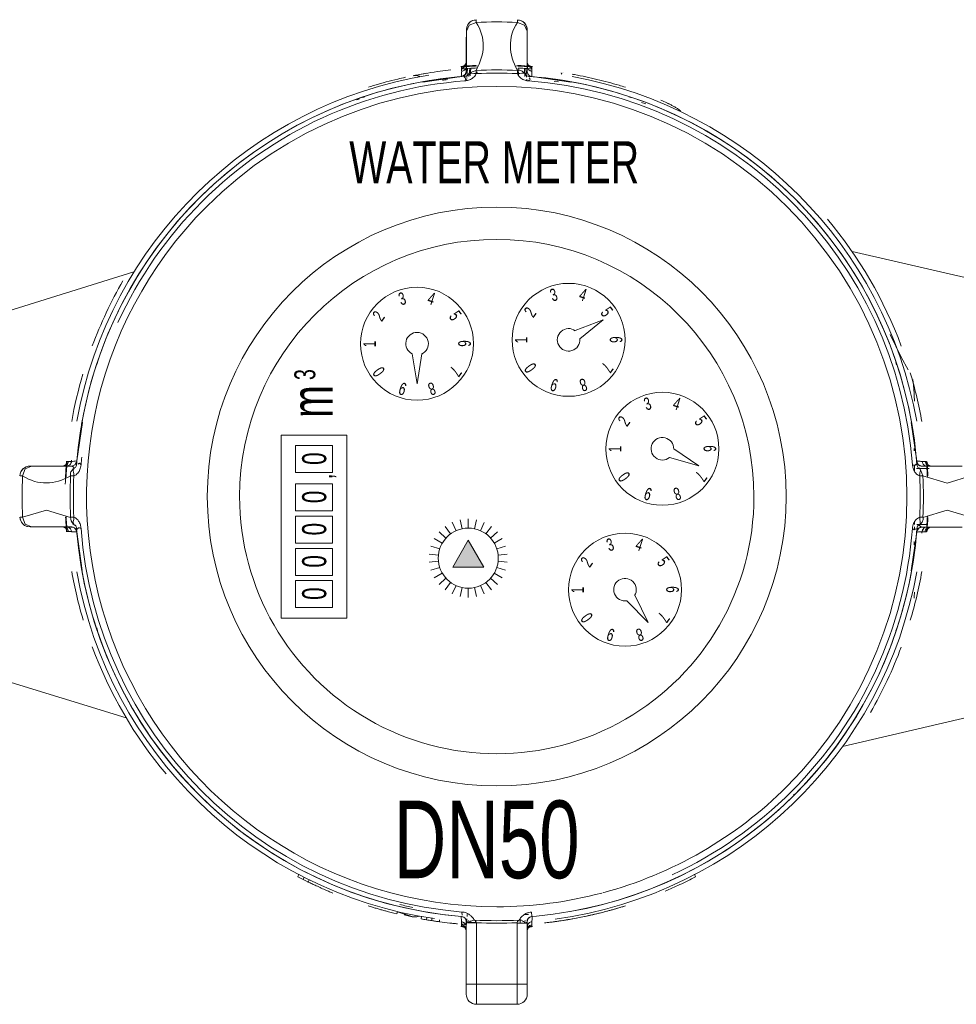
# Model space of a CAD drawing. Header units: millimetres. Extents: x 2339 to 23224, y 1509 to 18979.
# Tile 100 of 124: x 18604 to 18778, y 10614 to 10797. Entities that reach past the tile are written whole.
import ezdxf

# ---------------------------------------------------------------- set-up
doc = ezdxf.new("R2010")
doc.units = ezdxf.units.MM
doc.set_wipeout_variables(frame=1)
doc.layers.get('0').update_dxf_attribs({"lineweight": 0})
doc.styles.add('DISOCP', font='disocp.shx', dxfattribs={"width": 0.6})

# ---------------------------------------------------------------- blocks, each defined once
blk = doc.blocks.new('*U406')
blk.add_line((0, -0.453), (0, 0.453))
blk = doc.blocks.new('*U405')
at = {"lineweight": -2}
for p, rotation in [((-4.19, -2.953), 24), ((-3.512, -2.733), 12.00000000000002), ((-2.094, -2.733), 348.0000000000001), ((-1.417, -2.953), 336.0000000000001), ((-5.336, -3.786), 48.00000000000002), ((-4.807, -3.309), 36), ((-0.799, -3.309), 324.0000000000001), ((-0.27, -3.786), 312), ((-5.755, -4.363), 60.00000000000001), ((0.149, -4.363), 300.0000000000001), ((-6.193, -5.711), 84.00000000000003), ((-6.045, -5.014), 72), ((0.439, -5.014), 288), ((0.587, -5.711), 276.0000000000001), ((-6.193, -6.424), 96), ((0.587, -6.424), 264), ((-6.045, -7.121), 108), ((-5.755, -7.772), 120), ((0.149, -7.772), 240), ((0.439, -7.121), 252.0000000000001), ((-5.336, -8.348), 132), ((-4.807, -8.825), 144), ((-0.799, -8.825), 216), ((-0.27, -8.348), 228.0000000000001), ((-4.19, -9.182), 156), ((-3.512, -9.402), 168.0000000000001), ((-2.803, -9.476), 180), ((-2.094, -9.402), 192), ((-1.417, -9.182), 204)]:
    blk.add_blockref('*U406', p, dxfattribs=dict(at, rotation=rotation))
blk.add_blockref('*U406', (-2.803, -2.658), dxfattribs=at)
blk = doc.blocks.new('*U403')
blk.add_wipeout([(2, -50), (-2, -50), (-2.707, -49.707), (-3, -49), (-3, -42.696), (-3.99, -42.061), (-9.114, -41.192), (-11.061, -40.777), (-12.31, -40.417), (-16.224, -39.011), (-19.641, -37.575), (-21.051, -36.363), (-23.229, -35.011), (-25.932, -33.059), (-28.221, -31.129), (-30.19, -29.222), (-31.394, -27.925), (-32.557, -27.318), (-36.483, -21.8), (-61.485, -14.15), (-62.754, -14.055), (-63.805, -14.729), (-64.211, -15.901), (-64.213, -16.746), (-64.873, -17.406), (-65.454, -19.893), (-67.231, -22.972), (-81.293, -22.614), (-82.863, -19.896), (-82.863, -13.678), (-106.167, -13.646), (-106.156, 13.7), (-82.867, 13.703), (-82.867, 19.896), (-81.091, 22.974), (-67.236, 22.975), (-65.459, 19.898), (-61.491, 14.146), (-35.729, 22.11), (-33.004, 26.003), (-30.184, 28.481), (-26.522, 32.588), (-23.08, 35.11), (-17.685, 38.114), (-14.325, 39.499), (-12.016, 40.505), (-7.586, 41.563), (-5.57, 41.881), (-3.526, 42.353), (-2.899, 46.355), (-2.222, 46.924), (2.232, 46.922), (2.903, 46.366), (3.527, 42.353), (8.77, 41.33), (12.661, 40.308), (16.314, 38.973), (25.674, 33.26), (29.037, 30.369), (32.557, 27.318), (34.989, 24.125), (78.083, 14.032), (79.751, 14.651), (80.465, 16.057), (80.467, 16.745), (81.127, 17.406), (81.708, 19.893), (83.485, 22.971), (97.339, 22.973), (99.117, 19.895), (99.117, 13.678), (122.425, 13.76), (122.419, -13.704), (99.121, -13.679), (99.121, -19.896), (97.345, -22.974), (83.49, -22.976), (81.713, -19.898), (81.712, -16.945), (81.189, -17.469), (80.469, -16.749), (80.429, -15.831), (79.962, -14.856), (79.218, -14.338), (78.376, -14.207), (78, -14.273), (34.044, -24.625), (32.326, -26.841), (30.29, -29.119), (28.253, -31.099), (26.172, -32.87), (23.951, -34.522), (21.921, -35.845), (19.583, -37.437), (15.46, -39.069), (11.316, -40.706), (6.687, -41.719), (3.294, -42.227), (3, -48.862), (2.707, -49.707)])
h = blk.add_hatch(color=256)
h.dxf.hatch_style = 1
h.paths.add_polyline_path([(-1.267, -6.954), (-2.803, -4.294), (-4.339, -6.954)])
for p, q in [((2.046, 46.941), (2.046, 46.952)), ((-3, 42.696), (-3, 45.25)), ((-3, 42.65), (-3, 45.25)), ((3, 45.25), (3, 42.696)), ((3, 45.25), (3, 42.65)), ((-2.868, 42.153), (-2.947, 41.249)), ((-2.868, 42.153), (-2.55, 42.173)), ((-2.659, 42.166), (-2.753, 41.347)), ((-2.659, 42.166), (-2.55, 42.173)), ((-2.55, 42.173), (-2.607, 41.43)), ((-2.042, 41.959), (-2.027, 41.645)), ((-1.945, 41.836), (-1.954, 41.647)), ((2.042, 41.959), (2.027, 41.645)), ((2.13, 41.459), (2.094, 42.198)), ((2.716, 42.163), (2.778, 41.361)), ((2.716, 42.163), (2.868, 42.153)), ((2.868, 42.153), (2.941, 41.313)), ((-8.226, 41.436), (-8.003, 41.46)), ((-8.002, 41.459), (-8.225, 41.435)), ((-7.286, 40.808), (-3.479, 41.362)), ((-2.954, 41.163), (-2.972, 40.964)), ((2.959, 41.106), (2.976, 40.919)), ((3.5, 41.361), (7.326, 40.803)), ((3.5, 41.361), (7.305, 40.805)), ((6.088, 40.84), (5.651, 40.869)), ((-13.02, 39.368), (-13.196, 39.311)), ((-13.195, 39.305), (-12.986, 39.373)), ((13.004, 39.368), (13.213, 39.3)), ((13.023, 39.366), (13.218, 39.302)), ((78, 14.273), (34.989, 24.125)), ((-61.469, 14.142), (-35.729, 22.11)), ((7.705, 16.347), (10.492, 17.404)), ((8.182, 15.52), (10.492, 17.404)), ((-8.327, 14.046), (-7.85, 11.104)), ((-7.372, 14.046), (-7.85, 11.104)), ((-39.368, 13.004), (-39.3, 13.213)), ((-39.302, 13.218), (-39.366, 13.023)), ((39.305, 13.195), (39.373, 12.986)), ((39.311, 13.196), (39.368, 13.02)), ((-40.803, 7.326), (-41.361, 3.5)), ((-41.361, 3.5), (-40.805, 7.305)), ((40.808, 7.286), (41.362, 3.479)), ((17.422, 4.713), (19.887, 3.036)), ((-45.25, 3), (-42.696, 3)), ((-42.65, 3), (-45.25, 3)), ((-41.378, 3.166), (-41.342, 3.217)), ((17.019, 3.847), (19.887, 3.036)), ((42.65, 3), (45.25, 3)), ((42.696, 3), (45.25, 3)), ((-41.959, 2.042), (-41.645, 2.027)), ((41.122, 2.757), (41.124, 2.506)), ((41.959, 2.042), (41.645, 2.027)), ((-41.959, -2.042), (-41.645, -2.027)), ((41.124, -2.509), (41.122, -2.757)), ((42.397, -2.755), (41.359, -2.757)), ((41.645, -2.027), (41.959, -2.042)), ((-42.696, -3), (-45.25, -3)), ((-42.65, -3), (-45.25, -3)), ((-40.808, -7.286), (-41.362, -3.479)), ((41.361, -3.5), (40.803, -7.327)), ((41.361, -3.5), (40.805, -7.305)), ((41.378, -3.166), (41.342, -3.217)), ((45.25, -3), (42.65, -3)), ((45.25, -3), (42.696, -3)), ((-2.803, -4.294), (-4.339, -6.954)), ((-1.267, -6.954), (-2.803, -4.294)), ((-4.339, -6.954), (-1.267, -6.954)), ((12.815, -10.267), (14.894, -12.403)), ((13.598, -9.719), (14.894, -12.403)), ((-39.305, -13.195), (-39.388, -12.941)), ((-39.383, -12.975), (-39.311, -13.196)), ((39.383, -12.959), (39.3, -13.213)), ((39.38, -12.978), (39.302, -13.218)), ((-61.462, -14.156), (-36.483, -21.8)), ((34.044, -24.625), (78.02, -14.264)), ((-35.352, -21.745), (-35.456, -21.575)), ((35.448, -21.589), (35.344, -21.759)), ((35.446, -21.605), (35.347, -21.767)), ((29.31, -29.321), (29.237, -29.394)), ((29.313, -29.331), (29.257, -29.386)), ((-19.583, -37.437), (-19.481, -37.194)), ((-19.059, -37.707), (-18.964, -37.48)), ((-18.554, -37.958), (-18.466, -37.756)), ((19.583, -37.437), (19.481, -37.194)), ((-9.842, -41.088), (-9.772, -40.874)), ((-9.778, -40.893), (-8.263, -41.387)), ((-9.114, -41.192), (-8.311, -41.375)), ((-8.311, -41.375), (-8.311, -41.358)), ((-7.427, -41.592), (-7.403, -41.34)), ((-6.902, -41.682), (-6.88, -41.442)), ((-6.399, -41.763), (-6.376, -41.541)), ((-5.642, -41.872), (-5.621, -41.69)), ((-3.389, -41.236), (-3.421, -40.914)), ((2.303, -41.995), (2.317, -41.542)), ((-3, -48), (-3, -41.995)), ((-2.313, -41.975), (-2.586, -41.971)), ((-2.005, -41.971), (-2.305, -41.975)), ((-2.08, -41.995), (-2.08, -41.711)), ((-2, -41.995), (-2, -48)), ((2, -48), (2, -41.995)), ((2, -41.995), (3, -41.995)), ((2.708, -41.958), (2.816, -41.951)), ((2.867, -41.947), (2.997, -41.925)), ((3, -48), (3, -41.925)), ((3, -41.995), (3, -48)), ((5.257, -41.922), (5.247, -41.87)), ((-3, -48), (-3, -49)), ((-2, -48), (-3, -48)), ((-2, -48), (-2, -50)), ((-2, -48), (2, -48)), ((2, -50), (2, -48)), ((2, -48), (3, -48)), ((3, -49), (3, -48)), ((-2, -50), (2, -50))]:
    blk.add_line(p, q)
at = {"flags": 128}
for points in [[(-2.046, 46.952), (-2.222, 46.924), (-2.38, 46.874), (-2.514, 46.809), (-2.723, 46.647), (-2.842, 46.491), (-2.957, 46.219), (-2.997, 45.959)], [(-2.997, 45.959), (-2.945, 46.259), (-2.816, 46.532), (-2.61, 46.747), (-2.344, 46.888), (-2.046, 46.952)], [(-2.997, 45.827), (-2.72, 46.428), (-2.04, 46.691)], [(2.04, 46.691), (2.042, 46.783), (2.044, 46.857), (2.045, 46.91)], [(2.997, 45.827), (2.72, 46.428), (2.04, 46.691)], [(2.997, 45.959), (2.977, 46.137), (2.933, 46.297), (2.873, 46.434), (2.72, 46.651), (2.568, 46.776), (2.44, 46.848), (2.232, 46.922), (2.046, 46.952)], [(2.046, 46.952), (2.344, 46.888), (2.61, 46.747), (2.816, 46.532), (2.945, 46.259), (2.997, 45.959)], [(-2.997, 45.827), (-2.997, 45.874), (-2.997, 45.911), (-2.997, 45.937), (-2.997, 45.954), (-2.997, 45.959)], [(-2.997, 45.827), (-2.997, 45.008), (-2.997, 44.218), (-2.997, 43.44), (-2.997, 42.658), (-2.997, 41.856)], [(3, 41.854), (3, 42.604), (3, 43.37), (3, 44.158), (3, 44.974), (3, 45.825)], [(-3.022, 42.676), (-3.132, 42.467), (-3.459, 42.307)], [(3.459, 42.307), (3.132, 42.467), (3.021, 42.677)], [(-3.494, 41.369), (-3.481, 41.523), (-3.47, 41.663), (-3.462, 41.775), (-3.456, 41.85), (-3.453, 41.881)], [(-3.459, 42.307), (-3.459, 42.274), (-3.459, 42.241), (-3.459, 42.208), (-3.459, 42.175)], [(-3.459, 42.175), (-3.459, 42.115), (-3.459, 42.055), (-3.459, 41.994), (-3.459, 41.934), (-3.459, 41.874)], [(-3.453, 41.362), (-3.31, 41.392), (-3.184, 41.466), (-3.087, 41.572), (-3.023, 41.703), (-3.006, 41.848)], [(-3, 41.837), (-3.145, 41.495), (-3.444, 41.36)], [(-3.039, 42.493), (-3.022, 42.538), (-3.006, 42.644)], [(-3, 42.372), (-3, 42.428), (-3, 42.483), (-3, 42.539), (-3, 42.594), (-3, 42.65)], [(-2.796, 41.616), (-2.634, 41.706), (-2.46, 41.701), (-2.256, 41.65), (-2.028, 41.645)], [(-2.045, 41.956), (-2.313, 41.849), (-2.581, 41.76), (-2.793, 41.618)], [(2.028, 41.645), (2.259, 41.651), (2.462, 41.7), (2.636, 41.706), (2.796, 41.616)], [(3, 42.65), (3, 42.594), (3, 42.539), (3, 42.483), (3, 42.428), (3, 42.372)], [(3.006, 41.848), (3.029, 41.705), (3.087, 41.572), (3.184, 41.466), (3.31, 41.392), (3.453, 41.362)], [(3.039, 42.493), (3.133, 42.333), (3.454, 42.181)], [(3.422, 41.886), (3.336, 41.908), (3.161, 42.006)], [(3.453, 41.881), (3.456, 41.852), (3.451, 41.777), (3.45, 41.664), (3.45, 41.521), (3.452, 41.366)], [(3.459, 42.175), (3.459, 42.219), (3.459, 42.263), (3.459, 42.307)], [(3.459, 41.874), (3.459, 41.934), (3.459, 41.994), (3.459, 42.055), (3.459, 42.115), (3.459, 42.175)], [(-41.379, 3.166), (-41.219, 4.818), (-40.994, 6.463), (-40.702, 8.097), (-40.346, 9.718), (-39.925, 11.324), (-39.44, 12.911), (-38.893, 14.478), (-38.283, 16.022), (-37.611, 17.54), (-36.88, 19.03), (-36.089, 20.489), (-35.241, 21.916), (-34.336, 23.308), (-33.377, 24.662), (-32.364, 25.977), (-31.299, 27.251), (-30.184, 28.481), (-29.021, 29.665), (-27.812, 30.802), (-26.558, 31.889), (-25.261, 32.926), (-23.925, 33.91), (-22.549, 34.839), (-21.138, 35.713), (-19.693, 36.53), (-18.217, 37.288), (-16.711, 37.987), (-15.178, 38.625), (-13.622, 39.201), (-12.043, 39.714), (-10.445, 40.164), (-8.831, 40.55), (-7.202, 40.87), (-5.562, 41.126), (-3.913, 41.315), (-3.166, 41.379)], [(3.166, 41.379), (4.818, 41.219), (6.463, 40.994), (8.097, 40.702), (9.718, 40.346), (11.324, 39.925), (12.911, 39.44), (14.478, 38.893), (16.022, 38.283), (17.54, 37.611), (19.03, 36.88), (20.489, 36.089), (21.916, 35.241), (23.308, 34.336), (24.662, 33.377), (25.977, 32.364), (27.251, 31.299), (28.481, 30.184), (29.665, 29.021), (30.802, 27.812), (31.889, 26.558), (32.926, 25.261), (33.91, 23.925), (34.839, 22.55)], [(34.839, 22.549), (35.713, 21.138), (36.53, 19.693), (37.288, 18.217), (37.987, 16.711), (38.625, 15.178), (39.201, 13.622), (39.714, 12.043), (40.164, 10.445), (40.55, 8.831), (40.87, 7.202), (41.126, 5.562), (41.315, 3.913), (41.379, 3.166)], [(40.506, 12.471), (39.808, 13.727), (38.724, 15.946)], [(-45.959, 2.997), (-46.137, 2.977), (-46.297, 2.933), (-46.434, 2.873), (-46.651, 2.72), (-46.776, 2.568), (-46.848, 2.44), (-46.922, 2.232), (-46.952, 2.046)], [(-45.827, 2.997), (-46.428, 2.72), (-46.691, 2.04)], [(-41.856, 2.997), (-42.606, 2.997), (-43.372, 2.997), (-44.16, 2.997), (-44.976, 2.997), (-45.827, 2.997)], [(-42.307, 3.459), (-42.467, 3.132), (-42.677, 3.021)], [(-42.65, 3), (-42.594, 3), (-42.539, 3), (-42.483, 3), (-42.428, 3), (-42.372, 3)], [(-42.175, 3.459), (-42.19, 3.459), (-42.204, 3.459), (-42.219, 3.459), (-42.234, 3.459), (-42.248, 3.459), (-42.263, 3.459), (-42.278, 3.459), (-42.292, 3.459), (-42.307, 3.459)], [(-41.874, 3.459), (-41.934, 3.459), (-41.994, 3.459), (-42.055, 3.459), (-42.115, 3.459), (-42.175, 3.459)], [(-41.886, 3.421), (-41.908, 3.336), (-42.005, 3.162)], [(-41.366, 3.421), (-41.549, 3.114), (-41.851, 3.006)], [(-41.848, 3.006), (-41.515, 3.132), (-41.362, 3.453)], [(-41.244, 3.174), (-41.098, 3.279), (-40.935, 3.132)], [(41.837, 3), (41.495, 3.145), (41.36, 3.444)], [(42.365, 3.007), (42.335, 3.007), (42.264, 3.007), (42.157, 3.007), (42.018, 3.007), (41.851, 3.006)], [(45.825, 3), (45.006, 3), (44.216, 3), (43.438, 3), (42.656, 3), (41.854, 3)], [(42.175, 3.459), (42.115, 3.459), (42.055, 3.459), (41.994, 3.459), (41.934, 3.459), (41.874, 3.459)], [(41.881, 3.453), (41.918, 3.308), (41.988, 3.183), (42.088, 3.09), (42.218, 3.031), (42.365, 3.007)], [(42.307, 3.459), (42.274, 3.459), (42.241, 3.459), (42.208, 3.459), (42.175, 3.459)], [(42.307, 3.459), (42.467, 3.132), (42.686, 3.014)], [(42.372, 3), (42.428, 3), (42.483, 3), (42.539, 3), (42.594, 3), (42.65, 3)], [(42.576, 2.759), (42.397, 2.759), (41.345, 2.761)], [(41.956, 2.045), (41.849, 2.313), (41.76, 2.581), (41.619, 2.793)], [(46.691, 2.04), (44.346, 1.335), (41.958, 2.053)], [(-46.691, -2.04), (-44.346, -1.335), (-41.958, -2.053)], [(41.956, -2.045), (44.346, -1.335), (46.691, -2.04)], [(-46.952, -2.046), (-46.924, -2.222), (-46.874, -2.38), (-46.809, -2.514), (-46.647, -2.723), (-46.491, -2.842), (-46.219, -2.957), (-45.959, -2.997)], [(-45.959, -2.997), (-46.259, -2.945), (-46.532, -2.816), (-46.747, -2.61), (-46.888, -2.344), (-46.952, -2.046)], [(-45.827, -2.997), (-46.428, -2.72), (-46.691, -2.04)], [(-41.959, -2.042), (-41.939, -2.22), (-41.892, -2.388), (-41.821, -2.543), (-41.728, -2.68), (-41.616, -2.797)], [(-41.616, -2.796), (-41.706, -2.634), (-41.701, -2.46), (-41.65, -2.256), (-41.645, -2.028)], [(41.645, -2.028), (41.651, -2.26), (41.697, -2.461), (41.706, -2.636), (41.616, -2.796)], [(-45.827, -2.997), (-45.008, -2.997), (-44.218, -2.997), (-43.44, -2.997), (-42.658, -2.997), (-41.856, -2.997)], [(-42.676, -3.022), (-42.467, -3.132), (-42.307, -3.459)], [(-42.372, -3), (-42.428, -3), (-42.483, -3), (-42.539, -3), (-42.594, -3), (-42.65, -3)], [(-42.493, -3.039), (-42.538, -3.022), (-42.644, -3.006)], [(-42.365, -3.007), (-42.335, -3.007), (-42.264, -3.007), (-42.157, -3.007), (-42.018, -3.007), (-41.851, -3.006)], [(-41.881, -3.453), (-41.918, -3.308), (-41.988, -3.183), (-42.088, -3.09), (-42.218, -3.031), (-42.365, -3.007)], [(-42.307, -3.459), (-42.274, -3.459), (-42.241, -3.459), (-42.208, -3.459), (-42.175, -3.459)], [(-42.175, -3.459), (-42.115, -3.459), (-42.055, -3.459), (-41.994, -3.459), (-41.934, -3.459), (-41.874, -3.459)], [(-41.362, -3.453), (-41.392, -3.31), (-41.466, -3.184), (-41.572, -3.087), (-41.703, -3.023), (-41.848, -3.006)], [(-3.458, -41.356), (-5.109, -41.184), (-6.752, -40.947), (-8.384, -40.644), (-10.003, -40.276), (-11.605, -39.844), (-13.19, -39.348), (-14.753, -38.789), (-16.292, -38.168), (-17.805, -37.486), (-19.29, -36.744), (-20.744, -35.944), (-22.165, -35.085), (-23.55, -34.171), (-24.898, -33.202), (-26.205, -32.18), (-27.471, -31.106), (-28.693, -29.982), (-29.869, -28.811), (-30.998, -27.594), (-32.076, -26.332), (-33.103, -25.028), (-34.078, -23.684), (-34.998, -22.303), (-35.862, -20.885), (-36.668, -19.434), (-37.416, -17.953), (-38.104, -16.442), (-38.731, -14.905), (-39.296, -13.344), (-39.798, -11.762), (-40.237, -10.161), (-40.611, -8.544), (-40.92, -6.913), (-41.164, -5.271), (-41.342, -3.621), (-41.379, -3.166)], [(41.379, -3.166), (41.219, -4.818), (40.994, -6.463), (40.703, -8.097), (40.346, -9.718), (39.925, -11.324), (39.441, -12.911), (38.893, -14.478), (38.283, -16.022), (37.611, -17.54), (36.88, -19.03), (36.089, -20.489), (35.241, -21.916), (34.336, -23.308), (33.377, -24.662), (32.364, -25.977), (31.299, -27.251), (30.185, -28.481), (29.021, -29.665), (27.812, -30.802), (26.558, -31.889), (25.261, -32.926), (23.925, -33.91), (22.549, -34.839), (21.138, -35.713), (19.693, -36.53), (18.217, -37.288), (16.711, -37.987), (15.178, -38.625), (13.622, -39.201), (12.043, -39.714), (10.445, -40.164), (8.831, -40.55), (7.202, -40.87), (5.562, -41.126), (3.913, -41.315), (3.458, -41.356)], [(41.244, -3.174), (41.098, -3.279), (40.935, -3.132)], [(41.367, -3.421), (41.549, -3.114), (41.851, -3.006)], [(41.854, -3), (42.604, -3), (43.37, -3), (44.158, -3), (44.974, -3), (45.825, -3)], [(41.874, -3.459), (41.934, -3.459), (41.994, -3.459), (42.055, -3.459), (42.115, -3.459), (42.175, -3.459)], [(41.886, -3.421), (41.908, -3.336), (42.005, -3.162)], [(42.175, -3.459), (42.194, -3.459), (42.213, -3.459), (42.232, -3.459), (42.251, -3.459), (42.269, -3.459), (42.288, -3.459), (42.307, -3.459)], [(42.307, -3.459), (42.467, -3.132), (42.677, -3.021)], [(42.65, -3), (42.594, -3), (42.539, -3), (42.483, -3), (42.428, -3), (42.372, -3)], [(-2.997, -41.854), (-2.999, -41.8), (-3.005, -41.751), (-3.016, -41.705), (-3.03, -41.661), (-3.049, -41.621)], [(3.049, -41.621), (3.029, -41.664), (3.015, -41.708), (3.005, -41.755), (2.998, -41.804), (2.997, -41.854)], [(3.421, -40.914), (3.434, -41.063), (3.444, -41.187), (3.452, -41.276), (3.456, -41.332)], [(-3.459, -41.874), (-3.459, -41.934), (-3.459, -41.994), (-3.459, -42.055), (-3.459, -42.115), (-3.459, -42.175)], [(-3.459, -42.175), (-3.459, -42.194), (-3.459, -42.213), (-3.459, -42.232), (-3.459, -42.25), (-3.459, -42.269), (-3.459, -42.288), (-3.459, -42.307)], [(-3.014, -42.687), (-3.132, -42.467), (-3.459, -42.307)], [(-3.422, -41.886), (-3.336, -41.908), (-3.161, -42.006)], [(-3.006, -42.644), (-3.022, -42.538), (-3.039, -42.493)], [(-2.007, -41.948), (-2.709, -41.92), (-2.997, -41.854)], [(-2.59, -41.971), (-2.806, -41.963), (-2.942, -41.953), (-2.997, -41.925)], [(2.007, -41.948), (2.02, -41.897), (2.047, -41.847), (2.087, -41.798), (2.14, -41.751), (2.205, -41.706)], [(3.022, -42.676), (3.132, -42.467), (3.459, -42.307)], [(3.454, -42.181), (3.345, -42.205), (3.242, -42.249), (3.153, -42.313), (3.084, -42.398), (3.039, -42.493)], [(3.459, -42.175), (3.459, -42.115), (3.459, -42.055), (3.459, -41.994), (3.459, -41.934), (3.459, -41.874)], [(3.459, -42.307), (3.459, -42.274), (3.459, -42.241), (3.459, -42.208), (3.459, -42.175)], [(-3, -49), (-3, -48.999), (-3, -48.997), (-3, -48.993), (-3, -48.987), (-3, -48.98), (-3, -48.971), (-3, -48.961), (-3, -48.949), (-3, -48.936), (-3, -48.921), (-3, -48.905), (-3, -48.887), (-3, -48.868), (-3, -48.847), (-3, -48.825), (-3, -48.802), (-3, -48.778), (-3, -48.752), (-3, -48.725), (-3, -48.697), (-3, -48.667), (-3, -48.637), (-3, -48.606), (-3, -48.574), (-3, -48.54), (-3, -48.506), (-3, -48.471), (-3, -48.436), (-3, -48.399), (-3, -48.362), (-3, -48.325), (-3, -48.287), (-3, -48.248), (-3, -48.209), (-3, -48.17), (-3, -48.13), (-3, -48.091), (-3, -48.051), (-3, -48.011), (-3, -48)], [(3, -48), (3, -48.04), (3, -48.08), (3, -48.12), (3, -48.159), (3, -48.199), (3, -48.238), (3, -48.276), (3, -48.315), (3, -48.352), (3, -48.389), (3, -48.426), (3, -48.462), (3, -48.497), (3, -48.531), (3, -48.565), (3, -48.597), (3, -48.629), (3, -48.659), (3, -48.689), (3, -48.717), (3, -48.745), (3, -48.771), (3, -48.796), (3, -48.819), (3, -48.841), (3, -48.862), (3, -48.882), (3, -48.9), (3, -48.917), (3, -48.932), (3, -48.946), (3, -48.958), (3, -48.969), (3, -48.978), (3, -48.985), (3, -48.991), (3, -48.996), (3, -48.999), (3, -49)]]:
    blk.add_lwpolyline(points, dxfattribs=at)
for points in [[(-14.757, -11.961), (-21.243, -11.961), (-21.243, 6.036), (-14.757, 6.036)], [(-19.815, 2.352), (-16.184, 2.352), (-16.184, 5.014), (-19.815, 5.014)], [(-19.815, -1.418), (-16.184, -1.418), (-16.184, 1.244), (-19.815, 1.244)], [(-19.815, -4.592), (-16.184, -4.592), (-16.184, -1.929), (-19.815, -1.929)], [(-19.815, -7.766), (-16.184, -7.766), (-16.184, -5.103), (-19.815, -5.103)], [(-19.815, -10.939), (-16.184, -10.939), (-16.184, -8.277), (-19.815, -8.277)]]:
    blk.add_lwpolyline(points, close=True)
for centre, radius in [((0, 0), 28.501), ((-7.85, 15.051), 5.562), ((7.073, 15.431), 5.562), ((16.31, 4.705), 5.562), ((-2.803, -6.067), 2.956), ((12.63, -9.17), 5.562)]:
    blk.add_circle(centre, radius)
for centre, radius, start, end in [((0, 0), 46.738, 87.50097, 92.49903), ((0, 0), 42.25, 97.57694, 100.9196), ((0, 0), 42.25, 96.14205, 97.5759), ((0, 0), 42.5, 92.73227, 94.75905), ((0, 0), 42.448, 92.58053, 94.67444), ((0, 0), 42.25, 93.92667, 94.69668), ((0, 0), 42.009, 87.21347, 92.78653), ((0, 0), 41.694, 87.21348, 92.78653), ((0, 0), 42.448, 85.32556, 87.41947), ((0, 0), 42.5, 85.23921, 87.26723), ((0, 0), 42.25, 85.30347, 86.31345), ((0, 0), 42.017, 99.17018, 169.82342), ((0, 0), 41.5, 94.37522, 170.10229), ((0, 0), 41.055, 94.37524, 135), ((0, 0), 42.25, 99.40209, 100.9196), ((0, 0), 41.055, 4.37524, 85.62476), ((0, 0), 41.5, 9.8978, 80.10225), ((0, 0), 42.25, 79.54318, 79.88075), ((0, 0), 42.017, 10.18182, 79.82342), ((0, 0), 42.25, 78.01978, 79.54229), ((0, 0), 42.25, 76.49571, 78.01798), ((0, 0), 42.25, 74.97164, 76.49367), ((0, 0), 42.25, 73.44756, 74.96936), ((0, 0), 40.391, 315, 135), ((0, 0), 42.25, 72.5625, 73.44504), ((0, 0), 42.25, 67.06795, 67.50421), ((0, 0), 40.391, 135, 270), ((0, 0), 41.055, 135, 155.31239), ((0, 0), 42.5, 20.39197, 40), ((0, 0), 25.325, 0.00014, 180.00014), ((0, 0), 42.5, 150, 159.58671), ((7.073, 15.431), 1.112, 53.38152, 4.57877), ((-7.85, 15.051), 1.112, 293.38152, 244.57877), ((0, 0), 42.5, 163.53155, 170), ((0, 0), 42.5, 10, 16.64918), ((16.31, 4.705), 1.112, 358.38152, 309.57877), ((-45.956, 2), 1, 90, 177.50809), ((0, 0), 42.5, 175.30386, 178.37813), ((0, 0), 42.448, 175.32556, 177.40489), ((0, 0), 42.017, 175.12105, 175.278), ((0, 0), 41.055, 174.58075, 175.62478), ((0, 0), 42.448, 2.59511, 4.67444), ((0, 0), 42.5, 4.33712, 4.67945), ((0, 0), 42.5, 2.75087, 4.25023), ((0, 0), 46.738, 177.50097, 182.49903), ((0, 0), 42.009, 177.21347, 182.78653), ((0, 0), 41.694, 177.21348, 182.78653), ((0, 0), 41.694, 357.21348, 2.78653), ((0, 0), 42.009, 357.21347, 2.78653), ((0, 0), 25.325, 180.00014, 0.00014), ((0, 0), 42.448, 182.59511, 184.67444), ((0, 0), 42.448, 355.32556, 357.40489), ((0, 0), 42.5, 182.75132, 184.67995), ((0, 0), 42.5, 355.3036, 357.23313), ((0, 0), 41.5, 184.37522, 265.21981), ((0, 0), 41.055, 184.37524, 265.21981), ((0, 0), 41.055, 315, 355.62478), ((0, 0), 42.017, 355.07978, 355.278), ((0, 0), 42.5, 190, 196.64901), ((0, 0), 42.017, 190.17661, 261.59903), ((0, 0), 42.017, 277.87696, 349.82342), ((0, 0), 41.5, 280.05465, 350.10229), ((0, 0), 42.5, 343.35071, 350), ((12.63, -9.17), 1.112, 328.38152, 279.57877), ((0, 0), 42.5, 200.39291, 220), ((0, 0), 42.5, 330, 339.58673), ((0, 0), 40.391, 285, 315), ((0, 0), 41.055, 294.8901, 315), ((0, 0), 42.25, 245.09845, 246.64049), ((0, 0), 42.25, 293.10834, 295.25125), ((0, 0), 40.391, 270, 284.86709), ((0, 0), 42.25, 252.56406, 252.88166), ((0, 0), 42.25, 254.99685, 256.5288), ((0, 0), 42.25, 281.81392, 284.02639), ((0, 0), 42.25, 262.32523, 263.73292), ((0, 0), 42.5, 265.23922, 265.68047), ((0, 0), 42.448, 265.32556, 265.76268), ((0, 0), 41.765, 266.97659, 273.02337), ((0, 0), 42.019, 267.26878, 272.73122), ((0, 0), 42.448, 274.05331, 274.67444), ((0, 0), 42.5, 274.12771, 274.75899), ((-2, -49), 1, 180, 270), ((2, -49), 1, 270, 0)]:
    blk.add_arc(centre, radius, start, end)
at = {"extrusion": (0, 0, -1)}
for centre, major_axis, ratio, start_param, end_param in [((-3.5, 42.673), (0.5, 0), 0.999402, 0.351981, 1.489022), ((-4.408, -32.825), (9.77, 74.725), 0.74033, 6.141459, 6.151792), ((4.409, -32.787), (9.763, -74.688), 0.740151, 3.275133, 3.286229), ((42.673, 3.5), (0, -0.5), 0.999402, 0.351981, 1.489022), ((-42.673, -3.5), (0, -0.5), 0.999402, 3.493573, 4.630615), ((0, 0), (41.103, 9.776), 1, 1.513559, 1.679533), ((0, 0), (41.234, 9.209), 1, 1.491324, 1.519387), ((-0.233, 56.847), (0.231, -99.091), 0.645673, 0.100139, 0.108036), ((0, 0), (41.234, 9.209), 1, 1.556897, 1.570804)]:
    blk.add_ellipse(centre, major_axis=major_axis, ratio=ratio, start_param=start_param, end_param=end_param, dxfattribs=at)
for points, knots in [([(-2.038, 46.693), (-2.039, 46.762), (-2.042, 46.901), (-2.043, 46.956), (-2.043, 46.956)], [0, 0, 0, 0, 0.4, 0.9997536, 0.9997536, 0.9997536, 0.9997536]), ([(3, 45.825), (3, 45.86), (3, 45.929), (3, 45.957), (3, 45.957)], [0, 0, 0, 0, 0.4, 0.9996891, 0.9996891, 0.9996891, 0.9996891]), ([(3, 42.696), (3.006, 42.634), (3.017, 42.538), (3.026, 42.502), (3.031, 42.5)], [0.0000075, 0.0000075, 0.0000075, 0.0000075, 0.5, 1, 1, 1, 1]), ([(-3.006, 41.851), (-3.008, 41.802), (-3.024, 41.708), (-3.094, 41.565), (-3.251, 41.448), (-3.415, 41.395), (-3.494, 41.369)], [0, 0, 0, 0, 0.2, 0.4, 0.7, 1, 1, 1, 1]), ([(-3.006, 42.366), (-3.009, 42.291), (-3.044, 42.14), (-3.183, 41.958), (-3.353, 41.893), (-3.454, 41.88)], [0, 0, 0, 0, 0.3, 0.6, 1, 1, 1, 1]), ([(-3, 41.854), (-3, 41.976), (-3, 42.158), (-3, 42.325), (-3, 42.367), (-3, 42.372)], [0, 0, 0, 0, 0.4, 0.7, 1, 1, 1, 1]), ([(2.797, 41.616), (2.752, 41.673), (2.662, 41.766), (2.511, 41.886), (2.354, 41.966), (2.189, 42), (2.088, 41.98), (2.042, 41.959)], [-1, -1, -1, -1, -0.75, -0.5625, -0.375, -0.1875, 0, 0, 0, 0]), ([(3.006, 41.848), (3.006, 41.805), (2.985, 41.748), (2.927, 41.687), (2.871, 41.647), (2.827, 41.624), (2.804, 41.614)], [-1, -1, -1, -1, -0.6, -0.4, -0.2, 0, 0, 0, 0]), ([(3, 42.372), (3, 42.367), (3, 42.309), (3, 42.11), (3, 41.946), (3, 41.854)], [0, 0, 0, 0, 0.4, 0.7, 1, 1, 1, 1]), ([(3.007, 42.365), (3.009, 42.305), (3.033, 42.181), (3.115, 42.031), (3.33, 41.888), (3.441, 41.883), (3.453, 41.881)], [0, 0, 0, 0, 0.21875, 0.4375, 0.625, 1, 1, 1, 1]), ([(-8.991, 41.282), (-9.245, 41.227), (-10.26, 40.996), (-11.267, 40.727), (-12.016, 40.505)], [0.2, 0.2, 0.2, 0.2, 0.4, 1, 1, 1, 1]), ([(-2.796, 41.616), (-2.792, 41.572), (-2.818, 41.493), (-2.951, 41.414), (-3.092, 41.384), (-3.166, 41.378)], [-1, -1, -1, -1, -0.65, -0.3, 0, 0, 0, 0]), ([(-3.132, 40.935), (-3.012, 40.947), (-2.819, 40.981), (-2.584, 41.07), (-2.386, 41.182), (-2.182, 41.361), (-2.075, 41.531), (-2.027, 41.645)], [0, 0, 0, 0, 0.2, 0.35, 0.5, 0.7, 1, 1, 1, 1]), ([(2.027, 41.645), (2.05, 41.582), (2.108, 41.475), (2.231, 41.319), (2.379, 41.19), (2.563, 41.079), (2.76, 41.002), (2.951, 40.957), (3.07, 40.941), (3.132, 40.935)], [0, 0, 0, 0, 0.2, 0.35, 0.5, 0.65, 0.8, 0.9, 1, 1, 1, 1]), ([(2.796, 41.616), (2.793, 41.585), (2.803, 41.511), (2.932, 41.418), (3.089, 41.384), (3.166, 41.378)], [0, 0, 0, 0, 0.3, 0.7, 1, 1, 1, 1]), ([(3.132, 40.935), (3.189, 40.97), (3.281, 41.045), (3.283, 41.148), (3.186, 41.216), (3.175, 41.243), (3.175, 41.244)], [0, 0, 0, 0, 0.15625, 0.34375, 0.4921875, 0.5, 0.5, 0.5, 0.5]), ([(3.215, 41.343), (3.215, 41.348), (3.213, 41.368), (3.19, 41.377), (3.166, 41.379)], [0.75, 0.75, 0.75, 0.75, 0.8125, 0.9999813, 0.9999813, 0.9999813, 0.9999813]), ([(18.108, 37.97), (18.066, 38.002), (17.982, 38.065), (17.852, 38.155), (17.72, 38.242), (17.586, 38.326), (17.451, 38.407), (17.268, 38.511), (16.944, 38.686), (16.657, 38.822), (16.463, 38.905)], [0.4, 0.4, 0.4, 0.4, 0.45, 0.5, 0.55, 0.6, 0.65, 0.7, 0.8, 1, 1, 1, 1]), ([(41.124, 9.398), (41.122, 9.472), (41.117, 9.682), (41.103, 10.023), (41.084, 10.346), (41.065, 10.599), (41.047, 10.819), (41.026, 11.037), (41.001, 11.256), (40.985, 11.412), (40.967, 11.507), (40.964, 11.538)], [-0.8772118, -0.8772118, -0.8772118, -0.8772118, -0.85, -0.8, -0.75, -0.725, -0.7, -0.6625, -0.6375, -0.6125, -0.6002909, -0.6002909, -0.6002909, -0.6002909]), ([(-45.825, 3), (-45.86, 3), (-45.929, 3), (-45.957, 3), (-45.956, 3)], [0, 0, 0, 0, 0.4, 0.9996891, 0.9996891, 0.9996891, 0.9996891]), ([(-42.696, 3), (-42.634, 3.006), (-42.538, 3.017), (-42.502, 3.026), (-42.5, 3.031)], [0.0000075, 0.0000075, 0.0000075, 0.0000075, 0.5, 1, 1, 1, 1]), ([(-42.175, 3.459), (-42.181, 3.383), (-42.227, 3.25), (-42.37, 3.082), (-42.466, 3.044), (-42.501, 3.031)], [0, 0, 0, 0, 0.25, 0.5, 1, 1, 1, 1]), ([(-42.372, 3), (-42.367, 3), (-42.309, 3), (-42.11, 3), (-41.946, 3), (-41.854, 3)], [0, 0, 0, 0, 0.4, 0.7, 1, 1, 1, 1]), ([(-41.88, 3.454), (-41.883, 3.441), (-41.888, 3.328), (-42.026, 3.123), (-42.172, 3.036), (-42.298, 3.009), (-42.366, 3.006)], [0, 0, 0, 0, 0.375, 0.5625, 0.75, 1, 1, 1, 1]), ([(-41.369, 3.5), (-41.472, 3.491), (-41.732, 3.471), (-41.869, 3.459), (-41.874, 3.459)], [0, 0, 0, 0, 0.4, 1, 1, 1, 1]), ([(-41.618, 2.793), (-41.645, 2.841), (-41.683, 2.898), (-41.744, 2.954), (-41.796, 2.985), (-41.834, 2.995), (-41.856, 2.997)], [-1, -1, -1, -1, -0.6, -0.4, -0.2, 0, 0, 0, 0]), ([(-41.645, 2.027), (-41.566, 2.061), (-41.421, 2.143), (-41.258, 2.292), (-41.133, 2.465), (-41.039, 2.653), (-40.97, 2.874), (-40.944, 3.042), (-40.935, 3.132)], [0, 0, 0, 0, 0.2, 0.4, 0.55, 0.7, 0.85, 1, 1, 1, 1]), ([(-41.382, 3.16), (-41.385, 3.101), (-41.407, 2.974), (-41.49, 2.831), (-41.565, 2.803), (-41.614, 2.804)], [0, 0, 0, 0, 0.25, 0.6, 1, 1, 1, 1]), ([(-41.379, 3.166), (-41.373, 3.239), (-41.365, 3.34), (-41.358, 3.434), (-41.356, 3.457), (-41.356, 3.458)], [0, 0, 0, 0, 0.4, 0.7, 1, 1, 1, 1]), ([(40.935, 3.132), (40.947, 3.012), (40.981, 2.819), (41.07, 2.584), (41.182, 2.386), (41.361, 2.182), (41.531, 2.075), (41.645, 2.027)], [0, 0, 0, 0, 0.2, 0.35, 0.5, 0.7, 1, 1, 1, 1]), ([(41.356, 3.458), (41.362, 3.387), (41.39, 3.297), (41.449, 3.205), (41.506, 3.135), (41.575, 3.081), (41.672, 3.031), (41.757, 3.006), (41.828, 3), (41.854, 3)], [-1, -1, -1, -1, -0.725, -0.6375, -0.55, -0.35, -0.275, -0.1, 0, 0, 0, 0]), ([(41.36, 3.444), (41.362, 3.388), (41.388, 3.283), (41.475, 3.151), (41.611, 3.043), (41.763, 3.002), (41.837, 3)], [0, 0, 0, 0, 0.2, 0.4, 0.65, 1, 1, 1, 1]), ([(41.874, 3.459), (41.87, 3.46), (41.804, 3.464), (41.602, 3.481), (41.447, 3.493), (41.369, 3.5)], [0, 0, 0, 0, 0.4, 0.7, 1, 1, 1, 1]), ([(41.616, 2.796), (41.572, 2.792), (41.493, 2.818), (41.414, 2.951), (41.384, 3.092), (41.378, 3.166)], [-1, -1, -1, -1, -0.65, -0.3, 0, 0, 0, 0]), ([(-46.945, 2.043), (-46.938, 2.043), (-46.895, 2.042), (-46.796, 2.04), (-46.693, 2.038)], [0.2, 0.2, 0.2, 0.2, 0.4, 1, 1, 1, 1]), ([(-41.616, 2.797), (-41.673, 2.752), (-41.766, 2.662), (-41.886, 2.511), (-41.966, 2.354), (-42, 2.189), (-41.98, 2.088), (-41.959, 2.042)], [-1, -1, -1, -1, -0.75, -0.5625, -0.375, -0.1875, 0, 0, 0, 0]), ([(-41.616, 2.797), (-41.65, 2.76), (-41.704, 2.68), (-41.715, 2.556), (-41.692, 2.423), (-41.64, 2.264), (-41.649, 2.125), (-41.645, 2.027)], [0, 0, 0, 0, 0.1875, 0.375, 0.5625, 0.734375, 1, 1, 1, 1]), ([(41.645, 2.027), (41.644, 2.092), (41.638, 2.205), (41.674, 2.353), (41.71, 2.496), (41.723, 2.634), (41.666, 2.741), (41.616, 2.797)], [0, 0, 0, 0, 0.1875, 0.375, 0.53125, 0.71875, 1, 1, 1, 1]), ([(-40.935, -3.132), (-40.947, -3.012), (-40.981, -2.819), (-41.07, -2.584), (-41.182, -2.386), (-41.361, -2.182), (-41.531, -2.075), (-41.645, -2.027)], [0, 0, 0, 0, 0.2, 0.35, 0.5, 0.7, 1, 1, 1, 1]), ([(-41.614, -2.804), (-41.579, -2.803), (-41.505, -2.821), (-41.417, -2.941), (-41.386, -3.09), (-41.382, -3.16)], [0, 0, 0, 0, 0.3, 0.7, 1, 1, 1, 1]), ([(41.645, -2.027), (41.566, -2.061), (41.421, -2.143), (41.258, -2.292), (41.133, -2.465), (41.039, -2.653), (40.97, -2.874), (40.944, -3.042), (40.935, -3.132)], [0, 0, 0, 0, 0.2, 0.4, 0.55, 0.7, 0.85, 1, 1, 1, 1]), ([(41.382, -3.16), (41.385, -3.101), (41.407, -2.974), (41.49, -2.831), (41.565, -2.803), (41.614, -2.804)], [0, 0, 0, 0, 0.25, 0.6, 1, 1, 1, 1]), ([(41.616, -2.797), (41.673, -2.752), (41.766, -2.662), (41.887, -2.511), (41.966, -2.354), (42, -2.189), (41.98, -2.088), (41.959, -2.042)], [-1, -1, -1, -1, -0.75, -0.5625, -0.375, -0.1875, 0, 0, 0, 0]), ([(-45.956, -3), (-45.957, -3), (-45.938, -3), (-45.877, -3), (-45.825, -3)], [0.0003102, 0.0003102, 0.0003102, 0.0003102, 0.4, 1, 1, 1, 1]), ([(-41.874, -3.459), (-41.87, -3.46), (-41.804, -3.464), (-41.602, -3.481), (-41.447, -3.493), (-41.369, -3.5)], [0, 0, 0, 0, 0.4, 0.7, 1, 1, 1, 1]), ([(-41.851, -3.006), (-41.802, -3.008), (-41.708, -3.024), (-41.565, -3.094), (-41.448, -3.251), (-41.395, -3.415), (-41.369, -3.494)], [0, 0, 0, 0, 0.2, 0.4, 0.7, 1, 1, 1, 1]), ([(-41.359, -3.43), (-41.368, -3.365), (-41.412, -3.244), (-41.519, -3.118), (-41.66, -3.029), (-41.772, -3.002), (-41.838, -3)], [0, 0, 0, 0, 0.25, 0.5, 0.708333, 1, 1, 1, 1]), ([(41.356, -3.458), (41.358, -3.432), (41.372, -3.349), (41.413, -3.256), (41.477, -3.168), (41.552, -3.095), (41.677, -3.022), (41.792, -3), (41.854, -3)], [0, 0, 0, 0, 0.1, 0.325, 0.40625, 0.55, 0.7625, 1, 1, 1, 1]), ([(41.379, -3.166), (41.374, -3.239), (41.365, -3.34), (41.358, -3.434), (41.356, -3.457), (41.356, -3.458)], [0, 0, 0, 0, 0.4, 0.7, 1, 1, 1, 1]), ([(41.369, -3.5), (41.472, -3.491), (41.732, -3.471), (41.869, -3.459), (41.874, -3.459)], [0, 0, 0, 0, 0.4, 1, 1, 1, 1]), ([(42.372, -3), (42.367, -3), (42.309, -3), (42.11, -3), (41.946, -3), (41.854, -3)], [0, 0, 0, 0, 0.4, 0.7, 1, 1, 1, 1]), ([(41.88, -3.454), (41.883, -3.441), (41.889, -3.328), (42.026, -3.123), (42.172, -3.036), (42.298, -3.009), (42.366, -3.006)], [0, 0, 0, 0, 0.375, 0.5625, 0.75, 1, 1, 1, 1]), ([(42.175, -3.459), (42.181, -3.383), (42.227, -3.25), (42.37, -3.082), (42.466, -3.044), (42.501, -3.031)], [0, 0, 0, 0, 0.25, 0.5, 1, 1, 1, 1]), ([(42.696, -3), (42.634, -3.006), (42.538, -3.017), (42.502, -3.026), (42.5, -3.031)], [0.0000075, 0.0000075, 0.0000075, 0.0000075, 0.5, 1, 1, 1, 1]), ([(-16.752, -38.787), (-16.626, -38.842), (-16.425, -38.927), (-16.224, -39.011), (-16.15, -39.041)], [0, 0, 0, 0, 0.5, 0.7911219, 0.7911219, 0.7911219, 0.7911219]), ([(11.552, -40.64), (11.808, -40.567), (12.18, -40.458), (12.551, -40.343), (12.667, -40.306)], [0, 0, 0, 0, 0.5, 0.7301063, 0.7301063, 0.7301063, 0.7301063]), ([(-7.627, -41.306), (-7.643, -41.314), (-7.697, -41.34), (-7.803, -41.376), (-7.94, -41.397), (-8.084, -41.404), (-8.202, -41.401), (-8.276, -41.386), (-8.311, -41.375)], [0.4605602, 0.4605602, 0.4605602, 0.4605602, 0.5, 0.5875, 0.7, 0.8, 0.9, 1, 1, 1, 1]), ([(-3.5, -41.369), (-3.491, -41.472), (-3.471, -41.732), (-3.459, -41.869), (-3.459, -41.874)], [0, 0, 0, 0, 0.4, 1, 1, 1, 1]), ([(-3, -41.854), (-3, -41.793), (-3.023, -41.672), (-3.109, -41.529), (-3.244, -41.41), (-3.376, -41.363), (-3.458, -41.356)], [0, 0, 0, 0, 0.25, 0.5, 0.708333, 1, 1, 1, 1]), ([(-3.458, -41.356), (-3.401, -41.36), (-3.279, -41.391), (-3.138, -41.496), (-3.075, -41.587), (-3.058, -41.62)], [0, 0, 0, 0, 0.4, 0.8, 1, 1, 1, 1]), ([(-2.203, -41.707), (-2.258, -41.607), (-2.351, -41.472), (-2.5, -41.317), (-2.62, -41.216), (-2.79, -41.1), (-3.062, -40.971), (-3.288, -40.921), (-3.421, -40.912)], [0, 0, 0, 0, 0.2, 0.3, 0.4, 0.5, 0.7, 1, 1, 1, 1]), ([(-3.049, -41.621), (-3.035, -41.645), (-3.009, -41.678), (-2.976, -41.705), (-2.967, -41.711)], [0, 0, 0, 0, 0.15, 0.2, 0.2, 0.2, 0.2]), ([(3.421, -40.912), (3.331, -40.918), (3.151, -40.95), (2.899, -41.042), (2.679, -41.169), (2.497, -41.316), (2.335, -41.494), (2.244, -41.633), (2.203, -41.707)], [0, 0, 0, 0, 0.2, 0.4, 0.55, 0.7, 0.85, 1, 1, 1, 1]), ([(2.967, -41.711), (2.972, -41.708), (3.006, -41.682), (3.033, -41.649), (3.049, -41.621)], [0.8, 0.8, 0.8, 0.8, 0.825, 1, 1, 1, 1]), ([(3.47, -41.362), (3.403, -41.358), (3.273, -41.388), (3.123, -41.497), (3.02, -41.677), (3.001, -41.798), (3, -41.837)], [0, 0, 0, 0, 0.3, 0.55, 0.775, 1, 1, 1, 1]), ([(3.43, -41.359), (3.365, -41.368), (3.244, -41.412), (3.118, -41.519), (3.029, -41.66), (3.002, -41.772), (3, -41.838)], [0, 0, 0, 0, 0.25, 0.5, 0.708333, 1, 1, 1, 1]), ([(3.058, -41.62), (3.075, -41.587), (3.117, -41.527), (3.245, -41.406), (3.371, -41.363), (3.458, -41.356)], [0, 0, 0, 0, 0.2, 0.4, 1, 1, 1, 1]), ([(3.459, -41.874), (3.46, -41.87), (3.464, -41.804), (3.481, -41.602), (3.493, -41.447), (3.5, -41.369)], [0, 0, 0, 0, 0.4, 0.7, 1, 1, 1, 1]), ([(-4.612, -41.998), (-4.486, -42.011), (-4.238, -42.037), (-3.99, -42.061), (-3.867, -42.073)], [0, 0, 0, 0, 0.5, 0.9857332, 0.9857332, 0.9857332, 0.9857332]), ([(-3.459, -42.175), (-3.383, -42.181), (-3.25, -42.227), (-3.082, -42.37), (-3.044, -42.466), (-3.031, -42.501)], [0, 0, 0, 0, 0.25, 0.5, 1, 1, 1, 1]), ([(-3.007, -42.365), (-3.009, -42.305), (-3.033, -42.181), (-3.115, -42.031), (-3.33, -41.888), (-3.441, -41.883), (-3.453, -41.881)], [0, 0, 0, 0, 0.21875, 0.4375, 0.625, 1, 1, 1, 1]), ([(-3, -42.696), (-3.006, -42.634), (-3.017, -42.538), (-3.026, -42.502), (-3.03, -42.5)], [0.0000075, 0.0000075, 0.0000075, 0.0000075, 0.5, 1, 1, 1, 1]), ([(-2.829, -41.777), (-2.814, -41.783), (-2.754, -41.805), (-2.634, -41.856), (-2.513, -41.799), (-2.379, -41.745), (-2.268, -41.719), (-2.205, -41.706)], [0.4, 0.4, 0.4, 0.4, 0.45, 0.6, 0.725, 0.85, 1, 1, 1, 1]), ([(2.205, -41.706), (2.267, -41.699), (2.382, -41.709), (2.506, -41.746), (2.605, -41.863), (2.735, -41.815), (2.806, -41.788), (2.828, -41.779)], [0, 0, 0, 0, 0.125, 0.25, 0.375, 0.525, 0.6, 0.6, 0.6, 0.6]), ([(3.006, -42.366), (3.009, -42.291), (3.044, -42.14), (3.184, -41.958), (3.353, -41.893), (3.454, -41.88)], [0, 0, 0, 0, 0.3, 0.6, 1, 1, 1, 1])]:
    blk.add_open_spline(points, degree=3, knots=knots)
for points in [[(-2.038, 46.693), (-1.543, 45.922), (-1.1, 44.349), (-1.597, 42.765), (-2.042, 41.959)], [(2.042, 41.959), (1.597, 42.765), (1.1, 44.349), (1.543, 45.922), (2.038, 46.693)], [(-3.03, 42.5), (-3.03, 42.502), (-3.026, 42.518), (-3.007, 42.584), (-3.002, 42.655), (-3, 42.696)], [(3.03, 42.5), (3.03, 42.5), (3.024, 42.526), (3.01, 42.601), (3, 42.65)], [(3, 41.854), (3, 41.799), (3.018, 41.687), (3.103, 41.534), (3.239, 41.414), (3.356, 41.371), (3.417, 41.361)], [(6.315, 41.776), (6.315, 41.776), (6.315, 41.776), (6.315, 41.776)], [(6.349, 41.603), (6.361, 41.628), (6.381, 41.67), (6.397, 41.704), (6.414, 41.713)], [(6.559, 41.731), (6.559, 41.731), (6.56, 41.731), (6.56, 41.731)], [(-8.002, 41.46), (-8.072, 41.462), (-8.148, 41.457), (-8.226, 41.441)], [(-7.607, 41.366), (-7.641, 41.382), (-7.708, 41.409), (-7.81, 41.437), (-7.904, 41.454), (-8, 41.462), (-8.111, 41.46), (-8.187, 41.449), (-8.226, 41.441)], [(-4.859, 41.056), (-5.025, 41.036), (-5.19, 41.014), (-5.356, 40.991)], [(-3.166, 41.379), (-3.564, 41.349), (-4.009, 41.305), (-3.758, 41.331), (-3.458, 41.356)], [(-3.166, 41.379), (-3.186, 41.377), (-3.211, 41.366), (-3.22, 41.323), (-3.143, 41.265), (-3.067, 41.186), (-3.08, 41.075), (-3.109, 40.984), (-3.132, 40.935)], [(3.166, 41.379), (3.2, 41.376), (3.263, 41.372), (3.343, 41.365), (3.405, 41.36), (3.447, 41.357), (3.457, 41.356), (3.458, 41.356)], [(-12.016, 40.505), (-12.217, 40.446), (-12.418, 40.384), (-12.619, 40.321)], [(-13.527, 39.153), (-13.621, 39.122), (-13.714, 39.09), (-13.806, 39.058)], [(14.672, 38.658), (14.537, 38.709), (14.399, 38.758), (14.259, 38.807)], [(17.008, 38.628), (16.936, 38.667), (16.865, 38.705), (16.792, 38.741)], [(41.116, 4.742), (41.116, 4.661), (41.116, 4.581), (41.117, 4.5)], [(41.379, 3.166), (41.349, 3.564), (41.305, 4.009), (41.331, 3.758), (41.356, 3.458)], [(-42.5, 3.03), (-42.5, 3.03), (-42.526, 3.024), (-42.601, 3.01), (-42.65, 3)], [(41.379, 3.166), (41.378, 3.186), (41.366, 3.211), (41.323, 3.22), (41.267, 3.144), (41.19, 3.07), (41.078, 3.082), (40.986, 3.11), (40.935, 3.132)], [(41.12, 3.098), (41.12, 2.986), (41.121, 2.874), (41.121, 2.761)], [(42.5, 3.031), (42.502, 3.03), (42.518, 3.026), (42.584, 3.007), (42.655, 3.002), (42.696, 3)], [(42.65, 3), (42.601, 3.01), (42.526, 3.024), (42.5, 3.03), (42.5, 3.03)], [(-41.959, 2.042), (-42.765, 1.597), (-44.349, 1.1), (-45.922, 1.543), (-46.693, 2.038)], [(-46.693, -2.038), (-46.762, -2.039), (-46.874, -2.042), (-46.93, -2.043), (-46.945, -2.043)], [(41.614, -2.804), (41.625, -2.83), (41.65, -2.876), (41.689, -2.929), (41.734, -2.971), (41.786, -2.999), (41.827, -3.006), (41.848, -3.006)], [(-42.5, -3.031), (-42.502, -3.03), (-42.518, -3.026), (-42.584, -3.007), (-42.655, -3.002), (-42.696, -3)], [(-41.379, -3.166), (-41.377, -3.186), (-41.366, -3.211), (-41.323, -3.22), (-41.265, -3.143), (-41.186, -3.067), (-41.075, -3.08), (-40.984, -3.109), (-40.935, -3.132)], [(-41.379, -3.166), (-41.349, -3.564), (-41.305, -4.009), (-41.331, -3.758), (-41.356, -3.458)], [(41.12, -2.992), (41.12, -3.089), (41.12, -3.185), (41.12, -3.281)], [(42.5, -3.03), (42.5, -3.03), (42.526, -3.024), (42.601, -3.01), (42.65, -3)], [(41.117, -4.409), (41.117, -4.52), (41.116, -4.631), (41.116, -4.742)], [(41.123, -9.42), (41.118, -9.613), (41.111, -9.804), (41.102, -9.994)], [(-19.583, -37.437), (-19.496, -37.483), (-19.321, -37.574), (-19.146, -37.663), (-19.059, -37.707)], [(-19.059, -37.707), (-18.975, -37.75), (-18.806, -37.834), (-18.638, -37.917), (-18.554, -37.958)], [(19.583, -37.437), (19.324, -37.573), (18.805, -37.837), (18.284, -38.09), (18.023, -38.213)], [(-18.554, -37.958), (-18.427, -38.02), (-18.173, -38.143), (-17.918, -38.263), (-17.79, -38.322)], [(-12.436, -40.378), (-12.31, -40.417), (-12.058, -40.494), (-11.804, -40.568), (-11.678, -40.604)], [(-11.678, -40.604), (-11.554, -40.64), (-11.308, -40.709), (-11.061, -40.777), (-10.937, -40.81)], [(-9.538, -40.175), (-9.11, -40.282), (-8.678, -40.375), (-8.246, -40.466)], [(10.24, -40.99), (10.46, -40.935), (10.898, -40.822), (11.335, -40.702), (11.552, -40.64)], [(-7.427, -41.592), (-7.339, -41.608), (-7.164, -41.638), (-6.989, -41.668), (-6.902, -41.682)], [(-2.968, -42.146), (-2.956, -41.963), (-2.943, -41.78), (-2.93, -41.597)], [(-2.912, -41.34), (-2.905, -41.247), (-2.898, -41.153), (-2.892, -41.059)], [(2.767, -41.171), (2.883, -41.162), (2.999, -41.153), (3.115, -41.142)], [(6.032, -41.817), (6.251, -41.786), (6.687, -41.719), (7.122, -41.646), (7.34, -41.608)], [(7.34, -41.608), (7.559, -41.569), (7.996, -41.488), (8.432, -41.401), (8.65, -41.355)], [(-6.399, -41.763), (-6.273, -41.782), (-6.021, -41.819), (-5.769, -41.855), (-5.642, -41.872)], [(-3.412, -42.112), (-3.264, -42.124), (-3.116, -42.135), (-2.968, -42.146)], [(-3, -42.025), (-3, -41.972), (-3, -41.915), (-3, -41.854)], [(-2.002, -41.972), (-2.009, -41.918), (-2.053, -41.824), (-2.15, -41.738), (-2.203, -41.707)], [(3, -41.854), (3, -41.865), (3, -41.876), (3, -41.887)], [(3, -42.65), (3.01, -42.601), (3.024, -42.526), (3.03, -42.5), (3.03, -42.5)], [(3.031, -42.5), (3.03, -42.502), (3.026, -42.518), (3.014, -42.562), (3.009, -42.591)], [(4.718, -41.986), (4.806, -41.976), (4.982, -41.956), (5.158, -41.934), (5.245, -41.923)], [(5.245, -41.923), (5.377, -41.907), (5.639, -41.873), (5.901, -41.836), (6.032, -41.817)]]:
    blk.add_open_spline(points, degree=3)
blk.add_blockref('*U405', (0, 0))
at = {"style": 'DISOCP', "width": 0.7}
for s, height, p in [('WATER METER', 4.12682, (-14.524, 30.858)), ('DN50', 7.6423, (-10.13, -37.581))]:
    blk.add_text(s, height=height, dxfattribs=at).set_placement(p)
for s, height, rotation, p in [('3', 1.238, 18, (5.492, 19.181)), ('4', 1.238, 342, (7.998, 19.395)), ('3', 1.238, 18, (-9.431, 18.801)), ('4', 1.238, 342, (-6.925, 19.015)), ('2', 1.238, 54, (3.589, 17.535)), ('5', 1.238, 306, (10.152, 18.094)), ('2', 1.238, 54, (-11.334, 17.155)), ('5', 1.238, 306, (-4.772, 17.714)), ('1', 1.238, 90, (3.018, 15.086)), ('6', 1.238, 270, (11.129, 15.776)), ('1', 1.238, 90, (-11.905, 14.705)), ('6', 1.238, 270, (-3.794, 15.396)), ('0', 1.238, 126, (-10.928, 12.388)), ('7', 1.238, 234, (-4.366, 12.946)), ('0', 1.238, 126, (3.995, 12.768)), ('7', 1.238, 234, (10.558, 13.326)), ('3', 2.063, 90, (-17.87, 11.472)), ('8', 1.238, 198, (8.655, 11.68)), ('m', 4.127, 90, (-16.147, 7.748)), ('9', 1.238, 162, (-8.775, 11.087)), ('8', 1.238, 198, (-6.268, 11.3)), ('9', 1.238, 162, (6.149, 11.467)), ('3', 1.238, 18, (14.728, 8.455)), ('4', 1.238, 342, (17.235, 8.668)), ('2', 1.238, 54, (12.826, 6.809)), ('5', 1.238, 306, (19.388, 7.368)), ('1', 1.238, 90, (12.254, 4.359)), ('6', 1.238, 270, (20.366, 5.05)), ('0', 2.377, 90, (-16.789, 3.113)), (',', 2.063, 90, (-16.182, 1.709)), ('0', 1.238, 126, (13.232, 2.041)), ('7', 1.238, 234, (19.794, 2.6)), ('0', 2.377, 90, (-16.789, -0.657)), ('9', 1.238, 162, (15.385, 0.741)), ('8', 1.238, 198, (17.892, 0.954)), ('0', 2.377, 90, (-16.789, -3.831)), ('3', 1.238, 18, (11.049, -5.419)), ('4', 1.238, 342, (13.555, -5.206)), ('0', 2.377, 90, (-16.789, -7.005)), ('2', 1.238, 54, (9.146, -7.065)), ('5', 1.238, 306, (15.708, -6.507)), ('0', 2.377, 90, (-16.789, -10.178)), ('1', 1.238, 90, (8.575, -9.515)), ('6', 1.238, 270, (16.686, -8.825)), ('0', 1.238, 126, (9.552, -11.833)), ('7', 1.238, 234, (16.114, -11.274)), ('9', 1.238, 162, (11.705, -13.134)), ('8', 1.238, 198, (14.212, -12.92))]:
    blk.add_text(s, height=height, rotation=rotation, dxfattribs=at).set_placement(p)

msp = doc.modelspace()

# ---------------------------------------------------------------- block references
at = {"xscale": 1.882483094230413, "yscale": 1.882483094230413, "zscale": 1.882483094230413, "rotation": 359.9970759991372}
msp.add_blockref('*U403', (18692.69, 10708.47), dxfattribs=at)

doc.saveas('drawing.dxf')
